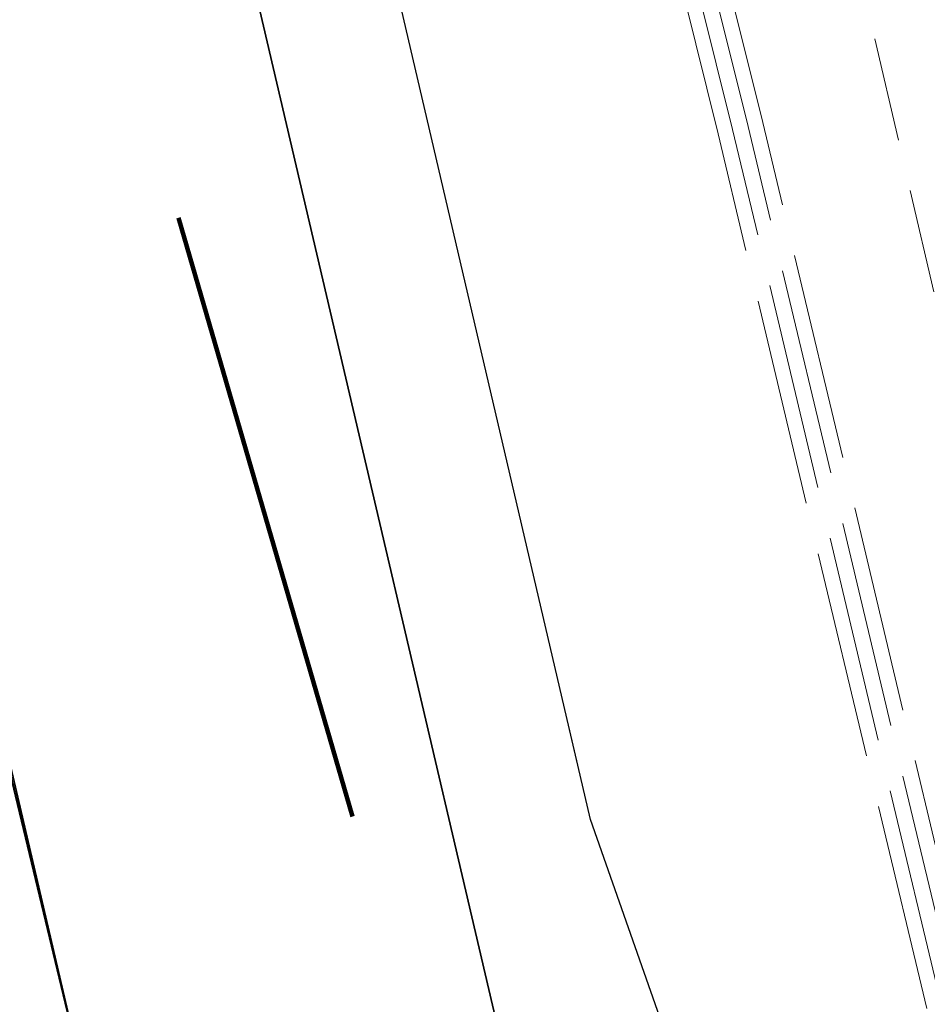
# Model space of a CAD drawing. Header units: metres. Extents: x 6567444 to 13135881, y 5574237 to 11149086.
# Tile 71 of 212: x 6567833.47 to 6567842.2, y 5574454.47 to 5574463.95. Entities that reach past the tile are written whole.
import ezdxf

# ---------------------------------------------------------------- set-up
doc = ezdxf.new("R2010")
doc.units = ezdxf.units.M
for name, pattern in [('_MDCP$0$2.0_1.0', [3, 2, -1]), ('_MDCP$0$L_0_04', [1.5, 1, -0.5]), ('_MDCP$0$L_2_50', [2.5, 2, -0.5]), ('_MDCP$1$L_0_06', [2, 1.5, -0.5]), ('GE.I.6640.1.468.2024_MDCP_dodatkowe pomiary_12.03.2026$0$2.0_1.0', [3, 2, -1]), ('GE.I.6640.1.468.2024_MDCP_dodatkowe pomiary_12.03.2026$0$L_0_04', [1.5, 1, -0.5]), ('GE.I.6640.1.468.2024_MDCP_dodatkowe pomiary_12.03.2026$0$L_0_06', [2, 1.5, -0.5]), ('GE.I.6640.1.468.2024_MDCP_dodatkowe pomiary_12.03.2026$0$L_2_50', [2.5, 2, -0.5])]:
    doc.linetypes.add(name, pattern=pattern)
for name, color, linetype, lineweight in [('_MDCP$0$GES_PrzewodElektroenergetyczny_Projektowany', 7, 'Continuous', 18), ('_MDCP$0$MP_LINIE_REGULAC', 135, 'Continuous', 40), ('_MDCP$0$OT_Komunikacja', 7, 'Continuous', 18), ('_MDCP$0$Z_ZAKRES', 214, 'Continuous', 90), ('GE.I.6640.1.468.2024_MDCP_dodatkowe pomiary_12.03.2026$0$GES_PrzewodElektroenergetyczny_Projektowany', 7, 'Continuous', 18), ('GE.I.6640.1.468.2024_MDCP_dodatkowe pomiary_12.03.2026$0$MP_LINIE_REGULAC', 135, 'Continuous', 40), ('GE.I.6640.1.468.2024_MDCP_dodatkowe pomiary_12.03.2026$0$OT_Komunikacja', 7, 'Continuous', 18), ('GE.I.6640.1.468.2024_MDCP_dodatkowe pomiary_12.03.2026$0$Z_ZAKRES', 214, 'Continuous', 90)]:
    doc.layers.add(name, color=color, linetype=linetype, lineweight=lineweight)
doc.layers.add('FORMA - Arch 01 - PZT 1 Strefy', color=7, linetype='Continuous')
doc.linetypes.add('_MDCP$0$MPNLZ', pattern='A,6,-2,[35,msgB.shx,S=0.016,R=0,X=-1,Y=0],6', length=14)
doc.linetypes.add('GE.I.6640.1.468.2024_MDCP_dodatkowe pomiary_12.03.2026$0$MPNLZ', pattern='A,6,-2,[35,msgB.shx,S=0.016,R=0,X=-1,Y=0],6', length=14)

# ---------------------------------------------------------------- blocks, each defined once
blk = doc.blocks.new('_MDCP')
at = {"layer": '_MDCP$0$GES_PrzewodElektroenergetyczny_Projektowany', "color": 1, "linetype": '_MDCP$0$L_2_50', "lineweight": 18}
for points in [[(6567846.03, 5574440.28), (6567840.62, 5574462.96), (6567836.09, 5574481.17), (6567835.4, 5574484.61), (6567834.5, 5574491.07), (6567831.87, 5574502.87), (6567831.07, 5574506.14), (6567830, 5574510.85), (6567828.5, 5574518.11), (6567827.96, 5574522.93), (6567827.68, 5574530.33), (6567827.34, 5574535.47), (6567827.44, 5574541.42), (6567831.16, 5574547.14), (6567832.88, 5574549.3), (6567839.46, 5574558.6), (6567836.65, 5574574.42), (6567834.02, 5574575.68), (6567832.5673, 5574576.7219)], [(6567845.79, 5574439.99), (6567840.33, 5574462.89), (6567835.8, 5574481.1), (6567835.1, 5574484.56), (6567834.2, 5574491.02), (6567831.58, 5574502.8), (6567830.78, 5574506.07), (6567829.7, 5574510.79), (6567828.21, 5574518.06), (6567827.66, 5574522.91), (6567827.38, 5574530.31), (6567827.04, 5574535.46), (6567827.14, 5574541.51), (6567830.92, 5574547.31), (6567832.64, 5574549.49), (6567839.14, 5574558.67), (6567836.38, 5574574.22), (6567833.87, 5574575.42), (6567832.1598, 5574576.6453)], [(6567845.91, 5574440.13), (6567840.48, 5574462.92), (6567835.95, 5574481.13), (6567835.25, 5574484.59), (6567834.35, 5574491.04), (6567831.72, 5574502.84), (6567830.92, 5574506.11), (6567829.85, 5574510.82), (6567828.36, 5574518.08), (6567827.81, 5574522.92), (6567827.53, 5574530.32), (6567827.19, 5574535.47), (6567827.29, 5574541.46), (6567831.04, 5574547.22), (6567832.76, 5574549.39), (6567839.3, 5574558.64), (6567836.51, 5574574.32), (6567833.95, 5574575.55), (6567832.3676, 5574576.6844)], [(6567845.68, 5574439.84), (6567840.19, 5574462.85), (6567835.66, 5574481.07), (6567834.95, 5574484.54), (6567834.05, 5574490.99), (6567831.43, 5574502.77), (6567830.63, 5574506.04), (6567829.56, 5574510.76), (6567828.06, 5574518.04), (6567827.51, 5574522.9), (6567827.23, 5574530.3), (6567826.89, 5574535.46), (6567826.99, 5574541.55), (6567830.8, 5574547.4), (6567832.52, 5574549.58), (6567838.98, 5574558.71), (6567836.25, 5574574.12), (6567833.79, 5574575.29), (6567831.9556, 5574576.6069)]]:
    blk.add_lwpolyline(points, dxfattribs=at)
at = {"layer": '_MDCP$0$MP_LINIE_REGULAC', "linetype": '_MDCP$0$MPNLZ', "flags": 128}
blk.add_lwpolyline([(6567850.2034, 5574340.6395), (6567845.0136, 5574408.3491), (6567815.3139, 5574531.7145), (6567826.9213, 5574548.1997), (6567848.6677, 5574553.0245)], dxfattribs=at)
at = {"layer": '_MDCP$0$OT_Komunikacja', "color": 7, "linetype": 'Continuous', "lineweight": 25, "flags": 128}
blk.add_lwpolyline([(6567840.92, 5574450.67), (6567838.96, 5574456.25), (6567831.07, 5574490.06), (6567830.27, 5574495.98), (6567829, 5574501.83), (6567827.92, 5574506.7)], dxfattribs=at)
at = {"layer": '_MDCP$0$OT_Komunikacja', "color": 7, "linetype": 'Continuous', "lineweight": 35}
for points in [[(6567814.7708, 5574573.3747), (6567814.83, 5574572.03), (6567815.06, 5574567.52), (6567815.39, 5574562.04), (6567815.56, 5574559.55), (6567816.32, 5574550.08), (6567817.46, 5574537.32), (6567818.34, 5574527.49), (6567818.54, 5574525.44), (6567818.82, 5574522.95), (6567819.14, 5574520.44), (6567819.65, 5574517.05), (6567819.91, 5574515.5), (6567820.35, 5574513.04), (6567821.69, 5574506.72), (6567844.97, 5574407.21)], [(6567821.55, 5574536.51), (6567822.3, 5574528.13), (6567822.51, 5574525.97), (6567822.81, 5574523.37), (6567823.15, 5574520.82), (6567823.61, 5574517.69), (6567824, 5574515.4), (6567824.43, 5574512.97), (6567824.95, 5574510.55), (6567825.64, 5574507.36), (6567848.98, 5574407.6)]]:
    blk.add_lwpolyline(points, dxfattribs=at)
at = {"layer": '_MDCP$0$OT_Komunikacja', "color": 7, "linetype": '_MDCP$0$L_0_04', "lineweight": 18, "flags": 128}
blk.add_lwpolyline([(6567947.515, 5574455.698), (6567948.396, 5574450.424), (6567948.648, 5574448.732), (6567948.975, 5574446.476), (6567949.265, 5574444.281), (6567949.478, 5574440.508), (6567949.478, 5574438.827), (6567949.548, 5574436.345), (6567949.466, 5574434.494), (6567949.331, 5574431.506), (6567949.013, 5574428.567), (6567948.397, 5574424.452), (6567947.845, 5574421.592), (6567946.958, 5574417.848), (6567946.194, 5574415.206), (6567944.955, 5574411.463), (6567944.22, 5574409.565), (6567943.335, 5574407.431), (6567941.896, 5574404.446), (6567940.723, 5574402.331), (6567939.781, 5574400.677), (6567938.516, 5574398.665), (6567936.744, 5574396.084), (6567934.465, 5574393.243), (6567932.327, 5574390.844), (6567928.971, 5574387.543), (6567926.7, 5574385.54), (6567925.032, 5574384.195), (6567923.337, 5574382.935), (6567920.797, 5574381.179), (6567917.606, 5574379.366), (6567914.527, 5574377.737), (6567911.816, 5574376.502), (6567909.558, 5574375.579), (6567907.269, 5574374.816), (6567903.606, 5574373.672), (6567899.382, 5574372.528), (6567894.891, 5574371.274), (6567878.894, 5574366.917), (6567867.949, 5574363.87), (6567863.154, 5574362.61), (6567857.11, 5574361.35), (6567856.863, 5574364.456), (6567856.582, 5574368.039), (6567856.09, 5574372.83), (6567857, 5574372.9), (6567856.31, 5574378.9), (6567855.79, 5574382.87), (6567855.18, 5574386.83), (6567854.51, 5574390.76), (6567853.78, 5574394.71), (6567853.05, 5574398.63), (6567852.19, 5574402.6), (6567849.76, 5574413.26), (6567849.89, 5574414.22), (6567851.83, 5574414.67), (6567851.37, 5574416.66), (6567854.58, 5574417.42), (6567850.88, 5574432.39), (6567845.96, 5574431.22), (6567840.92, 5574450.67), (6567838.96, 5574456.25), (6567831.07, 5574490.06), (6567830.27, 5574495.98), (6567829, 5574501.83), (6567827.92, 5574506.7), (6567826.86, 5574511.56), (6567826.08, 5574515.52), (6567825.4, 5574519.47), (6567824.95, 5574522.44), (6567824.5, 5574526.43), (6567824.25, 5574529.43), (6567824.08, 5574532.42), (6567824.01, 5574536.4), (6567824.25, 5574539.41), (6567825.44, 5574545.29), (6567826.09, 5574547.18), (6567826.92, 5574548.98), (6567827.87, 5574550.71), (6567829, 5574552.37), (6567849.24, 5574556.86), (6567847.84, 5574562.43), (6567850.42, 5574563.07), (6567851, 5574562.82), (6567857.08, 5574558.64), (6567878.36, 5574563.51), (6567907.32, 5574570.28), (6567907.73, 5574567.88), (6567878.94, 5574561.2), (6567857.62, 5574556.33), (6567833.07, 5574550.68), (6567832.17, 5574550.48), (6567830.79, 5574549.8), (6567829.67, 5574548.79), (6567828.68, 5574547.02), (6567827.68, 5574544.22), (6567827.06, 5574541.37), (6567826.61, 5574538.33), (6567826.47, 5574535.3), (6567826.62, 5574531.27), (6567826.93, 5574527.32), (6567827.29, 5574523.8), (6567827.81, 5574520.34), (6567828.64, 5574515.44), (6567829.22, 5574512.47), (6567831.34, 5574502.7), (6567832, 5574502.04), (6567832.86, 5574501.86), (6567835.48, 5574490.39), (6567838.69, 5574476.72), (6567840.94, 5574477.22), (6567842.1, 5574472.29), (6567839.84, 5574471.76), (6567843.24, 5574457.14), (6567846.41, 5574443.89), (6567846.82, 5574442.27), (6567847.04, 5574441.61), (6567847.42, 5574441.08), (6567847.97, 5574440.71), (6567848.63, 5574440.56), (6567849.32, 5574440.61), (6567851.19, 5574441.04), (6567854.02, 5574429.39), (6567857.72, 5574414.07), (6567855.38, 5574413.53), (6567854.43, 5574412.7), (6567853.63, 5574411.68), (6567853.17, 5574410.72), (6567853.12, 5574409.71), (6567854.26, 5574404.84), (6567855.51, 5574399), (6567857.01, 5574391.2), (6567857.79, 5574386.18), (6567858.35, 5574382.21), (6567859.02, 5574377.27), (6567859.909, 5574368.887), (6567860.055, 5574367.78), (6567860.402, 5574366.895), (6567861.348, 5574365.757), (6567862.743, 5574365.112), (6567863.812, 5574364.983), (6567864.873, 5574365.082), (6567875.385, 5574368.045), (6567887.169, 5574371.344), (6567894.86, 5574373.433), (6567904.193, 5574375.979), (6567909.986, 5574377.842), (6567913.714, 5574379.575), (6567916.29, 5574380.93), (6567919.833, 5574382.929), (6567921.94, 5574384.465), (6567924.837, 5574386.597), (6567926.974, 5574388.488), (6567928.91, 5574390.273), (6567932.797, 5574394.443), (6567936.263, 5574399.014), (6567938.789, 5574403.047), (6567940.719, 5574406.619), (6567942.6, 5574410.97), (6567944.237, 5574415.951), (6567945.095, 5574418.932), (6567946.005, 5574422.667), (6567946.916, 5574428.255), (6567947.357, 5574433.537), (6567947.446, 5574438.626), (6567947.184, 5574444.294), (6567946.685, 5574448.233), (6567946.054, 5574452.175), (6567945.029, 5574458.386), (6567942.856, 5574469.729), (6567945.871, 5574465.435)], close=True, dxfattribs=at)
at = {"layer": '_MDCP$0$OT_Komunikacja', "color": 7, "linetype": '_MDCP$1$L_0_06', "lineweight": 18, "flags": 128}
blk.add_lwpolyline([(6567824.531, 5574494.574), (6567833.484, 5574456.306), (6567835.155, 5574449.164), (6567833.14, 5574448.88), (6567832.48, 5574454.68), (6567824.62, 5574488.5), (6567822.55, 5574494.19)], close=True, dxfattribs=at)
at = {"layer": '_MDCP$0$Z_ZAKRES', "linetype": '_MDCP$0$2.0_1.0', "lineweight": 140, "ltscale": 3}
blk.add_lwpolyline([(6567820.4066, 5574555.7194), (6567847.2319, 5574561.9971), (6567929.3564, 5574581.2058), (6567956.4427, 5574443.9114), (6567955.8272, 5574425.4811), (6567951.0155, 5574407.0696), (6567933.7775, 5574381.8658), (6567907.3117, 5574367.3176), (6567855.7392, 5574355.6499), (6567852.5819, 5574378.7472), (6567848.1054, 5574411.5719), (6567841.6932, 5574438.9942), (6567818.9458, 5574517.2526)], close=True, dxfattribs=at)
blk = doc.blocks.new('GE.I.6640.1.468.2024_MDCP_dodatkowe pomiary_12.03.2026')
at = {"layer": 'GE.I.6640.1.468.2024_MDCP_dodatkowe pomiary_12.03.2026$0$GES_PrzewodElektroenergetyczny_Projektowany', "color": 1, "linetype": 'GE.I.6640.1.468.2024_MDCP_dodatkowe pomiary_12.03.2026$0$L_2_50', "lineweight": 18}
for points in [[(6567846.03, 5574440.28), (6567840.62, 5574462.96), (6567836.09, 5574481.17), (6567835.4, 5574484.61), (6567834.5, 5574491.07), (6567831.87, 5574502.87), (6567831.07, 5574506.14), (6567830, 5574510.85), (6567828.5, 5574518.11), (6567827.96, 5574522.93), (6567827.68, 5574530.33), (6567827.34, 5574535.47), (6567827.44, 5574541.42), (6567831.16, 5574547.14), (6567832.88, 5574549.3), (6567839.46, 5574558.6), (6567836.65, 5574574.42), (6567834.02, 5574575.68), (6567832.5673, 5574576.7219)], [(6567845.79, 5574439.99), (6567840.33, 5574462.89), (6567835.8, 5574481.1), (6567835.1, 5574484.56), (6567834.2, 5574491.02), (6567831.58, 5574502.8), (6567830.78, 5574506.07), (6567829.7, 5574510.79), (6567828.21, 5574518.06), (6567827.66, 5574522.91), (6567827.38, 5574530.31), (6567827.04, 5574535.46), (6567827.14, 5574541.51), (6567830.92, 5574547.31), (6567832.64, 5574549.49), (6567839.14, 5574558.67), (6567836.38, 5574574.22), (6567833.87, 5574575.42), (6567832.1598, 5574576.6453)], [(6567845.91, 5574440.13), (6567840.48, 5574462.92), (6567835.95, 5574481.13), (6567835.25, 5574484.59), (6567834.35, 5574491.04), (6567831.72, 5574502.84), (6567830.92, 5574506.11), (6567829.85, 5574510.82), (6567828.36, 5574518.08), (6567827.81, 5574522.92), (6567827.53, 5574530.32), (6567827.19, 5574535.47), (6567827.29, 5574541.46), (6567831.04, 5574547.22), (6567832.76, 5574549.39), (6567839.3, 5574558.64), (6567836.51, 5574574.32), (6567833.95, 5574575.55), (6567832.3676, 5574576.6844)], [(6567845.68, 5574439.84), (6567840.19, 5574462.85), (6567835.66, 5574481.07), (6567834.95, 5574484.54), (6567834.05, 5574490.99), (6567831.43, 5574502.77), (6567830.63, 5574506.04), (6567829.56, 5574510.76), (6567828.06, 5574518.04), (6567827.51, 5574522.9), (6567827.23, 5574530.3), (6567826.89, 5574535.46), (6567826.99, 5574541.55), (6567830.8, 5574547.4), (6567832.52, 5574549.58), (6567838.98, 5574558.71), (6567836.25, 5574574.12), (6567833.79, 5574575.29), (6567831.9556, 5574576.6069)]]:
    blk.add_lwpolyline(points, dxfattribs=at)
at = {"layer": 'GE.I.6640.1.468.2024_MDCP_dodatkowe pomiary_12.03.2026$0$MP_LINIE_REGULAC', "linetype": 'GE.I.6640.1.468.2024_MDCP_dodatkowe pomiary_12.03.2026$0$MPNLZ', "flags": 128}
blk.add_lwpolyline([(6567850.2034, 5574340.6395), (6567845.0136, 5574408.3491), (6567815.3139, 5574531.7145), (6567826.9213, 5574548.1997), (6567848.6677, 5574553.0245)], dxfattribs=at)
at = {"layer": 'GE.I.6640.1.468.2024_MDCP_dodatkowe pomiary_12.03.2026$0$OT_Komunikacja', "color": 7, "linetype": 'Continuous', "lineweight": 25, "flags": 128}
blk.add_lwpolyline([(6567840.92, 5574450.67), (6567838.96, 5574456.25), (6567831.07, 5574490.06), (6567830.27, 5574495.98), (6567829, 5574501.83), (6567827.92, 5574506.7)], dxfattribs=at)
at = {"layer": 'GE.I.6640.1.468.2024_MDCP_dodatkowe pomiary_12.03.2026$0$OT_Komunikacja', "color": 7, "linetype": 'Continuous', "lineweight": 35}
for points in [[(6567814.7708, 5574573.3747), (6567814.83, 5574572.03), (6567815.06, 5574567.52), (6567815.39, 5574562.04), (6567815.56, 5574559.55), (6567816.32, 5574550.08), (6567817.46, 5574537.32), (6567818.34, 5574527.49), (6567818.54, 5574525.44), (6567818.82, 5574522.95), (6567819.14, 5574520.44), (6567819.65, 5574517.05), (6567819.91, 5574515.5), (6567820.35, 5574513.04), (6567821.69, 5574506.72), (6567844.97, 5574407.21)], [(6567821.55, 5574536.51), (6567822.3, 5574528.13), (6567822.51, 5574525.97), (6567822.81, 5574523.37), (6567823.15, 5574520.82), (6567823.61, 5574517.69), (6567824, 5574515.4), (6567824.43, 5574512.97), (6567824.95, 5574510.55), (6567825.64, 5574507.36), (6567848.98, 5574407.6)]]:
    blk.add_lwpolyline(points, dxfattribs=at)
at = {"layer": 'GE.I.6640.1.468.2024_MDCP_dodatkowe pomiary_12.03.2026$0$OT_Komunikacja', "color": 7, "linetype": 'GE.I.6640.1.468.2024_MDCP_dodatkowe pomiary_12.03.2026$0$L_0_04', "lineweight": 18, "flags": 128}
blk.add_lwpolyline([(6567947.515, 5574455.698), (6567948.396, 5574450.424), (6567948.648, 5574448.732), (6567948.975, 5574446.476), (6567949.265, 5574444.281), (6567949.478, 5574440.508), (6567949.478, 5574438.827), (6567949.548, 5574436.345), (6567949.466, 5574434.494), (6567949.331, 5574431.506), (6567949.013, 5574428.567), (6567948.397, 5574424.452), (6567947.845, 5574421.592), (6567946.958, 5574417.848), (6567946.194, 5574415.206), (6567944.955, 5574411.463), (6567944.22, 5574409.565), (6567943.335, 5574407.431), (6567941.896, 5574404.446), (6567940.723, 5574402.331), (6567939.781, 5574400.677), (6567938.516, 5574398.665), (6567936.744, 5574396.084), (6567934.465, 5574393.243), (6567932.327, 5574390.844), (6567928.971, 5574387.543), (6567926.7, 5574385.54), (6567925.032, 5574384.195), (6567923.337, 5574382.935), (6567920.797, 5574381.179), (6567917.606, 5574379.366), (6567914.527, 5574377.737), (6567911.816, 5574376.502), (6567909.558, 5574375.579), (6567907.269, 5574374.816), (6567903.606, 5574373.672), (6567899.382, 5574372.528), (6567894.891, 5574371.274), (6567878.894, 5574366.917), (6567867.949, 5574363.87), (6567863.154, 5574362.61), (6567857.11, 5574361.35), (6567856.863, 5574364.456), (6567856.582, 5574368.039), (6567856.09, 5574372.83), (6567857, 5574372.9), (6567856.31, 5574378.9), (6567855.79, 5574382.87), (6567855.18, 5574386.83), (6567854.51, 5574390.76), (6567853.78, 5574394.71), (6567853.05, 5574398.63), (6567852.19, 5574402.6), (6567849.76, 5574413.26), (6567849.89, 5574414.22), (6567851.83, 5574414.67), (6567851.37, 5574416.66), (6567854.58, 5574417.42), (6567850.88, 5574432.39), (6567845.96, 5574431.22), (6567840.92, 5574450.67), (6567838.96, 5574456.25), (6567831.07, 5574490.06), (6567830.27, 5574495.98), (6567829, 5574501.83), (6567827.92, 5574506.7), (6567826.86, 5574511.56), (6567826.08, 5574515.52), (6567825.4, 5574519.47), (6567824.95, 5574522.44), (6567824.5, 5574526.43), (6567824.25, 5574529.43), (6567824.08, 5574532.42), (6567824.01, 5574536.4), (6567824.25, 5574539.41), (6567825.44, 5574545.29), (6567826.09, 5574547.18), (6567826.92, 5574548.98), (6567827.87, 5574550.71), (6567829, 5574552.37), (6567849.24, 5574556.86), (6567847.84, 5574562.43), (6567850.42, 5574563.07), (6567851, 5574562.82), (6567857.08, 5574558.64), (6567878.36, 5574563.51), (6567907.32, 5574570.28), (6567907.73, 5574567.88), (6567878.94, 5574561.2), (6567857.62, 5574556.33), (6567833.07, 5574550.68), (6567832.17, 5574550.48), (6567830.79, 5574549.8), (6567829.67, 5574548.79), (6567828.68, 5574547.02), (6567827.68, 5574544.22), (6567827.06, 5574541.37), (6567826.61, 5574538.33), (6567826.47, 5574535.3), (6567826.62, 5574531.27), (6567826.93, 5574527.32), (6567827.29, 5574523.8), (6567827.81, 5574520.34), (6567828.64, 5574515.44), (6567829.22, 5574512.47), (6567831.34, 5574502.7), (6567832, 5574502.04), (6567832.86, 5574501.86), (6567835.48, 5574490.39), (6567838.69, 5574476.72), (6567840.94, 5574477.22), (6567842.1, 5574472.29), (6567839.84, 5574471.76), (6567843.24, 5574457.14), (6567846.41, 5574443.89), (6567846.82, 5574442.27), (6567847.04, 5574441.61), (6567847.42, 5574441.08), (6567847.97, 5574440.71), (6567848.63, 5574440.56), (6567849.32, 5574440.61), (6567851.19, 5574441.04), (6567854.02, 5574429.39), (6567857.72, 5574414.07), (6567855.38, 5574413.53), (6567854.43, 5574412.7), (6567853.63, 5574411.68), (6567853.17, 5574410.72), (6567853.12, 5574409.71), (6567854.26, 5574404.84), (6567855.51, 5574399), (6567857.01, 5574391.2), (6567857.79, 5574386.18), (6567858.35, 5574382.21), (6567859.02, 5574377.27), (6567859.909, 5574368.887), (6567860.055, 5574367.78), (6567860.402, 5574366.895), (6567861.348, 5574365.757), (6567862.743, 5574365.112), (6567863.812, 5574364.983), (6567864.873, 5574365.082), (6567875.385, 5574368.045), (6567887.169, 5574371.344), (6567894.86, 5574373.433), (6567904.193, 5574375.979), (6567909.986, 5574377.842), (6567913.714, 5574379.575), (6567916.29, 5574380.93), (6567919.833, 5574382.929), (6567921.94, 5574384.465), (6567924.837, 5574386.597), (6567926.974, 5574388.488), (6567928.91, 5574390.273), (6567932.797, 5574394.443), (6567936.263, 5574399.014), (6567938.789, 5574403.047), (6567940.719, 5574406.619), (6567942.6, 5574410.97), (6567944.237, 5574415.951), (6567945.095, 5574418.932), (6567946.005, 5574422.667), (6567946.916, 5574428.255), (6567947.357, 5574433.537), (6567947.446, 5574438.626), (6567947.184, 5574444.294), (6567946.685, 5574448.233), (6567946.054, 5574452.175), (6567945.029, 5574458.386), (6567942.856, 5574469.729), (6567945.871, 5574465.435)], close=True, dxfattribs=at)
at = {"layer": 'GE.I.6640.1.468.2024_MDCP_dodatkowe pomiary_12.03.2026$0$OT_Komunikacja', "color": 7, "linetype": 'GE.I.6640.1.468.2024_MDCP_dodatkowe pomiary_12.03.2026$0$L_0_06', "lineweight": 18, "flags": 128}
blk.add_lwpolyline([(6567824.531, 5574494.574), (6567833.484, 5574456.306), (6567835.155, 5574449.164), (6567833.14, 5574448.88), (6567832.48, 5574454.68), (6567824.62, 5574488.5), (6567822.55, 5574494.19)], close=True, dxfattribs=at)
at = {"layer": 'GE.I.6640.1.468.2024_MDCP_dodatkowe pomiary_12.03.2026$0$Z_ZAKRES', "linetype": 'GE.I.6640.1.468.2024_MDCP_dodatkowe pomiary_12.03.2026$0$2.0_1.0', "lineweight": 140, "ltscale": 3}
blk.add_lwpolyline([(6567820.4066, 5574555.7194), (6567847.2319, 5574561.9971), (6567929.3564, 5574581.2058), (6567956.4427, 5574443.9114), (6567955.8272, 5574425.4811), (6567951.0155, 5574407.0696), (6567933.7775, 5574381.8658), (6567907.3117, 5574367.3176), (6567855.7392, 5574355.6499), (6567852.5819, 5574378.7472), (6567848.1054, 5574411.5719), (6567841.6932, 5574438.9942), (6567818.9458, 5574517.2526)], close=True, dxfattribs=at)

msp = doc.modelspace()

# ---------------------------------------------------------------- block references
at = {"layer": 'Defpoints'}
msp.add_blockref('GE.I.6640.1.468.2024_MDCP_dodatkowe pomiary_12.03.2026', (0, 0), dxfattribs=at)

# ---------------------------------------------------------------- next in the draw order: block references
msp.add_blockref('_MDCP', (0, 0))

# ---------------------------------------------------------------- next in the draw order: hatches: boundary and pattern name
at = {"layer": 'FORMA - Arch 01 - PZT 1 Strefy', "linetype": 'Continuous', "lineweight": 0, "true_color": 0x577933}
h = msp.add_hatch(dxfattribs=at)
h.set_pattern_fill('ANSI31', color=77, scale=3, style=0)
h.set_pattern_definition([(45, (0, 0), (-0.265165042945, 0.265165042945), [])])
h.paths.add_polyline_path([(6567829, 5574517.24), (6567842.3979, 5574471.1185), (6567844.1651, 5574471.6318), (6567846.9307, 5574462.1115), (6567846.9671, 5574484.4721), (6567835.7357, 5574536.73), (6567846.6423, 5574539.0741), (6567844.8637, 5574547.3496), (6567918.5713, 5574563.191), (6567935.6055, 5574483.9335), (6567930.9751, 5574476.7679), (6567931.2272, 5574475.5947), (6567933.5702, 5574476.0982, 0.216609), (6567938.8837, 5574480.0852), (6567921.55, 5574567.86), (6567849.2666, 5574550.953), (6567830.11, 5574546.47)])

doc.saveas('drawing.dxf')
